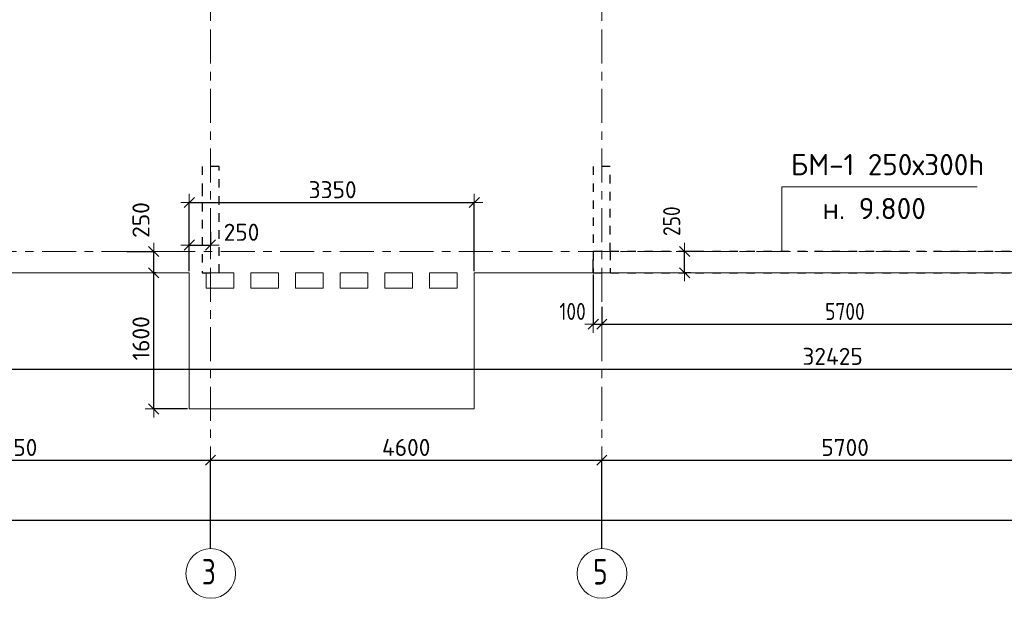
# Model space of a CAD drawing. Header units: metres. Extents: x -38 to 97, y -15 to 21.
# Tile 7 of 139: x 7 to 18, y -4 to 3. Entities that reach past the tile are written whole.
import ezdxf

# ---------------------------------------------------------------- set-up
doc = ezdxf.new("R2010")
doc.units = ezdxf.units.M
doc.header["$PDMODE"] = 65
for name, pattern in [('______11', [0.5, 0.4, -0.05, 0, -0.05]), ('______2', [0.054, 0.04, -0.014]), ('______3', [0.1, 0.08, -0.02]), ('______5', [1.1, 0.8, -0.1, 0.1, -0.1])]:
    doc.linetypes.add(name, pattern=pattern)
for name, color, linetype, lineweight in [('XR$2$Осевая линия (1)', 7, '______5', 13), ('XR$2$Размерная линия (1)', 7, 'Continuous', 13), ('XR$3$Балка (1)', 7, '______3', 13), ('XR$3$Перекрытие (1)', 7, 'Continuous', 35), ('XR$3$Текст_ примечание', 7, 'Continuous', 13), ('XR$4$Размерная линия (1)', 7, 'Continuous', 13), ('XR$5$Размерная линия (1)', 7, 'Continuous', 13)]:
    doc.layers.add(name, color=color, linetype=linetype, lineweight=lineweight)
doc.layers.add('XR$7$Стена_ бетон несущ.', color=7, linetype='Continuous', lineweight=70, true_color=0xb4b496)
doc.styles.add('ISOCPEUR', font='txt')
doc.dimstyles.new('DIMSTYLE_3', dxfattribs={"dimtxt": 0.2, "dimasz": 0.2, "dimexe": 0, "dimexo": 0, "dimgap": 0.1, "dimtad": 2, "dimdec": 0, "dimlfac": 1000, "dimrnd": 5, "dimzin": 12, "dimdsep": 46, "dimtxsty": 'ISOCPEUR', "dimblk1": 'ALL_ML_STRICH', "dimblk2": 'ALL_ML_STRICH', "dimsah": 1, "dimcen": 0, "dimclrd": 7, "dimclre": 256, "dimclrt": 7, "dimadec": 0, "dimazin": 0, "dimtfac": 1, "dimtdec": 0, "dimtix": 1, "dimtmove": 2, "dimatfit": 3, "dimfxl": 0, "dimtzin": 0, "dimlwd": 0, "dimlwe": -3, "dimarcsym": 0})
doc.dimstyles.new('DIMSTYLE_6', dxfattribs={"dimtxt": 0.2, "dimasz": 0.2, "dimexe": 0, "dimexo": 0, "dimgap": 0.1, "dimtad": 2, "dimdec": 0, "dimlfac": 1000, "dimrnd": 5, "dimzin": 12, "dimdsep": 46, "dimtxsty": 'ISOCPEUR', "dimblk1": 'ALL_ML_STRICH', "dimblk2": 'ALL_ML_STRICH', "dimsah": 1, "dimcen": 0, "dimclrd": 7, "dimclre": 256, "dimclrt": 7, "dimadec": 0, "dimazin": 0, "dimtfac": 1, "dimtdec": 0, "dimtix": 1, "dimtmove": 2, "dimatfit": 3, "dimfxl": 0, "dimtvp": 1.2, "dimtzin": 0, "dimlwd": 0, "dimlwe": -3, "dimarcsym": 0})

# ---------------------------------------------------------------- blocks, each defined once
blk = doc.blocks.new('ALL_ML_STRICH')
at = {"color": 0, "linetype": 'ByBlock', "lineweight": -2}
for p, q in [((-1, 0), (0.5, 0)), ((-0.3, -0.3), (0.3, 0.3)), ((0, -0.5), (0, 0.5))]:
    blk.add_line(p, q, dxfattribs=at)
blk = doc.blocks.new('*D12')
at = {"layer": 'DEFPOINTS', "color": 7, "linetype": 'Continuous', "lineweight": 13, "transparency": 33554687}
for p in [(0.5, -3.103), (0.5, -3.156), (61.6, -3.14)]:
    blk.add_point(p, dxfattribs=at)
at = {"layer": 'XR$2$Размерная линия (1)', "color": 9, "linetype": 'Continuous', "lineweight": -2, "true_color": 0xc7c7c7, "transparency": 33554687}
for p, q in [((0.5, -3.123), (0.5, -3.156)), ((61.6, -3.156), (61.6, -3.156))]:
    blk.add_line(p, q, dxfattribs=at)
at = {"layer": 'XR$2$Размерная линия (1)', "color": 7, "linetype": 'Continuous', "lineweight": -2, "transparency": 33554687}
blk.add_line((0.5, -3.156), (61.6, -3.156), dxfattribs=at)
at = {"layer": 'XR$2$Размерная линия (1)', "color": 7, "linetype": 'Continuous', "lineweight": 13, "transparency": 33554687, "xscale": 0.2, "yscale": 0.2, "zscale": 0.2, "rotation": 180}
blk.add_blockref('ALL_ML_STRICH', (0.5, -3.156), dxfattribs=at)
at = {"layer": 'XR$2$Размерная линия (1)', "color": 7, "linetype": 'Continuous', "lineweight": 13, "transparency": 33554687, "xscale": 0.2, "yscale": 0.2, "zscale": 0.2}
blk.add_blockref('ALL_ML_STRICH', (61.6, -3.156), dxfattribs=at)
at = {"layer": 'XR$2$Размерная линия (1)', "color": 7, "linetype": 'Continuous', "lineweight": 13, "transparency": 33554687, "insert": (31.1, -3.006), "char_height": 0.2, "width": 1, "attachment_point": 5, "style": 'ISOCPEUR'}
blk.add_mtext('\\A1;{61100}', dxfattribs=at)
blk = doc.blocks.new('*D14')
at = {"layer": 'DEFPOINTS', "color": 7, "linetype": 'Continuous', "lineweight": 13, "transparency": 33554687}
for p in [(4.5, -2.452), (4.5, -3.513), (9.15, -3.513)]:
    blk.add_point(p, dxfattribs=at)
at = {"layer": 'XR$2$Размерная линия (1)', "color": 9, "linetype": 'Continuous', "lineweight": -2, "true_color": 0xc7c7c7, "transparency": 33554687}
for p, q in [((4.5, -3.493), (4.5, -2.452)), ((9.15, -3.493), (9.15, -2.452))]:
    blk.add_line(p, q, dxfattribs=at)
at = {"layer": 'XR$2$Размерная линия (1)', "color": 7, "linetype": 'Continuous', "lineweight": -2, "transparency": 33554687}
blk.add_line((4.5, -2.452), (9.15, -2.452), dxfattribs=at)
at = {"layer": 'XR$2$Размерная линия (1)', "color": 7, "linetype": 'Continuous', "lineweight": 13, "transparency": 33554687, "xscale": 0.2, "yscale": 0.2, "zscale": 0.2, "rotation": 180}
blk.add_blockref('ALL_ML_STRICH', (4.5, -2.452), dxfattribs=at)
at = {"layer": 'XR$2$Размерная линия (1)', "color": 7, "linetype": 'Continuous', "lineweight": 13, "transparency": 33554687, "xscale": 0.2, "yscale": 0.2, "zscale": 0.2}
blk.add_blockref('ALL_ML_STRICH', (9.15, -2.452), dxfattribs=at)
at = {"layer": 'XR$2$Размерная линия (1)', "color": 7, "linetype": 'Continuous', "lineweight": 13, "transparency": 33554687, "insert": (6.825, -2.302), "char_height": 0.2, "width": 0.8, "attachment_point": 5, "style": 'ISOCPEUR'}
blk.add_mtext('\\A1;{4650}', dxfattribs=at)
blk = doc.blocks.new('*D15')
at = {"layer": 'DEFPOINTS', "color": 7, "linetype": 'Continuous', "lineweight": 13, "transparency": 33554687}
for p in [(9.15, -2.452), (9.15, -3.513), (13.75, -3.513)]:
    blk.add_point(p, dxfattribs=at)
at = {"layer": 'XR$2$Размерная линия (1)', "color": 9, "linetype": 'Continuous', "lineweight": -2, "true_color": 0xc7c7c7, "transparency": 33554687}
for p, q in [((9.15, -3.493), (9.15, -2.452)), ((13.75, -3.493), (13.75, -2.452))]:
    blk.add_line(p, q, dxfattribs=at)
at = {"layer": 'XR$2$Размерная линия (1)', "color": 7, "linetype": 'Continuous', "lineweight": -2, "transparency": 33554687}
blk.add_line((9.15, -2.452), (13.75, -2.452), dxfattribs=at)
at = {"layer": 'XR$2$Размерная линия (1)', "color": 7, "linetype": 'Continuous', "lineweight": 13, "transparency": 33554687, "xscale": 0.2, "yscale": 0.2, "zscale": 0.2, "rotation": 180}
blk.add_blockref('ALL_ML_STRICH', (9.15, -2.452), dxfattribs=at)
at = {"layer": 'XR$2$Размерная линия (1)', "color": 7, "linetype": 'Continuous', "lineweight": 13, "transparency": 33554687, "xscale": 0.2, "yscale": 0.2, "zscale": 0.2}
blk.add_blockref('ALL_ML_STRICH', (13.75, -2.452), dxfattribs=at)
at = {"layer": 'XR$2$Размерная линия (1)', "color": 7, "linetype": 'Continuous', "lineweight": 13, "transparency": 33554687, "insert": (11.45, -2.302), "char_height": 0.2, "width": 0.8, "attachment_point": 5, "style": 'ISOCPEUR'}
blk.add_mtext('\\A1;{4600}', dxfattribs=at)
blk = doc.blocks.new('*D16')
at = {"layer": 'DEFPOINTS', "color": 7, "linetype": 'Continuous', "lineweight": 13, "transparency": 33554687}
for p in [(13.75, -2.452), (13.75, -3.513), (19.45, -3.607)]:
    blk.add_point(p, dxfattribs=at)
at = {"layer": 'XR$2$Размерная линия (1)', "color": 9, "linetype": 'Continuous', "lineweight": -2, "true_color": 0xc7c7c7, "transparency": 33554687}
for p, q in [((13.75, -3.493), (13.75, -2.452)), ((19.45, -3.587), (19.45, -2.452))]:
    blk.add_line(p, q, dxfattribs=at)
at = {"layer": 'XR$2$Размерная линия (1)', "color": 7, "linetype": 'Continuous', "lineweight": -2, "transparency": 33554687}
blk.add_line((13.75, -2.452), (19.45, -2.452), dxfattribs=at)
at = {"layer": 'XR$2$Размерная линия (1)', "color": 7, "linetype": 'Continuous', "lineweight": 13, "transparency": 33554687, "xscale": 0.2, "yscale": 0.2, "zscale": 0.2, "rotation": 180}
blk.add_blockref('ALL_ML_STRICH', (13.75, -2.452), dxfattribs=at)
at = {"layer": 'XR$2$Размерная линия (1)', "color": 7, "linetype": 'Continuous', "lineweight": 13, "transparency": 33554687, "xscale": 0.2, "yscale": 0.2, "zscale": 0.2}
blk.add_blockref('ALL_ML_STRICH', (19.45, -2.452), dxfattribs=at)
at = {"layer": 'XR$2$Размерная линия (1)', "color": 7, "linetype": 'Continuous', "lineweight": 13, "transparency": 33554687, "insert": (16.61, -2.302), "char_height": 0.2, "width": 0.8, "attachment_point": 5, "style": 'ISOCPEUR'}
blk.add_mtext('\\A1;{5700}', dxfattribs=at)
blk = doc.blocks.new('*D131')
at = {"layer": 'DEFPOINTS', "color": 7, "linetype": 'Continuous', "lineweight": 13, "transparency": 33554687}
for p in [(13.65, -0.25), (13.75, -0.631), (13.65, -0.854)]:
    blk.add_point(p, dxfattribs=at)
at = {"layer": 'XR$4$Размерная линия (1)', "color": 9, "linetype": 'Continuous', "lineweight": -2, "true_color": 0xc7c7c7, "transparency": 33554687}
for p, q in [((13.65, -0.27), (13.65, -0.854)), ((13.75, -0.651), (13.75, -0.854))]:
    blk.add_line(p, q, dxfattribs=at)
at = {"layer": 'XR$4$Размерная линия (1)', "color": 7, "linetype": 'Continuous', "lineweight": -2, "transparency": 33554687}
blk.add_line((13.65, -0.854), (13.75, -0.854), dxfattribs=at)
at = {"layer": 'XR$4$Размерная линия (1)', "color": 7, "linetype": 'Continuous', "lineweight": 13, "transparency": 33554687, "xscale": 0.2, "yscale": 0.2, "zscale": 0.2, "rotation": 180}
blk.add_blockref('ALL_ML_STRICH', (13.65, -0.854), dxfattribs=at)
at = {"layer": 'XR$4$Размерная линия (1)', "color": 7, "linetype": 'Continuous', "lineweight": 13, "transparency": 33554687, "xscale": 0.2, "yscale": 0.2, "zscale": 0.2}
blk.add_blockref('ALL_ML_STRICH', (13.75, -0.854), dxfattribs=at)
at = {"layer": 'XR$4$Размерная линия (1)', "color": 7, "linetype": 'Continuous', "lineweight": 13, "transparency": 33554687, "insert": (13.406, -0.704), "char_height": 0.2, "width": 0.5, "attachment_point": 5, "style": 'ISOCPEUR'}
blk.add_mtext('\\W0.83;\\A1;{100}', dxfattribs=at)
blk = doc.blocks.new('*D132')
at = {"layer": 'DEFPOINTS', "color": 7, "linetype": 'Continuous', "lineweight": 13, "transparency": 33554687}
for p in [(19.45, -0.25), (13.75, -0.631), (13.75, -0.854)]:
    blk.add_point(p, dxfattribs=at)
at = {"layer": 'XR$4$Размерная линия (1)', "color": 9, "linetype": 'Continuous', "lineweight": -2, "true_color": 0xc7c7c7, "transparency": 33554687}
for p, q in [((19.45, -0.27), (19.45, -0.854)), ((13.75, -0.651), (13.75, -0.854))]:
    blk.add_line(p, q, dxfattribs=at)
at = {"layer": 'XR$4$Размерная линия (1)', "color": 7, "linetype": 'Continuous', "lineweight": -2, "transparency": 33554687}
blk.add_line((13.75, -0.854), (19.45, -0.854), dxfattribs=at)
at = {"layer": 'XR$4$Размерная линия (1)', "color": 7, "linetype": 'Continuous', "lineweight": 13, "transparency": 33554687, "xscale": 0.2, "yscale": 0.2, "zscale": 0.2, "rotation": 180}
blk.add_blockref('ALL_ML_STRICH', (13.75, -0.854), dxfattribs=at)
at = {"layer": 'XR$4$Размерная линия (1)', "color": 7, "linetype": 'Continuous', "lineweight": 13, "transparency": 33554687, "xscale": 0.2, "yscale": 0.2, "zscale": 0.2}
blk.add_blockref('ALL_ML_STRICH', (19.45, -0.854), dxfattribs=at)
at = {"layer": 'XR$4$Размерная линия (1)', "color": 7, "linetype": 'Continuous', "lineweight": 13, "transparency": 33554687, "insert": (16.608, -0.704), "char_height": 0.2, "width": 0.66667, "attachment_point": 5, "style": 'ISOCPEUR'}
blk.add_mtext('\\W0.83;\\A1;{5700}', dxfattribs=at)
blk = doc.blocks.new('*D134')
at = {"layer": 'DEFPOINTS', "color": 7, "linetype": 'Continuous', "lineweight": 13, "transparency": 33554687}
for p in [(14.894, 0), (14.723, -0.25), (14.812, -0.25)]:
    blk.add_point(p, dxfattribs=at)
at = {"layer": 'XR$4$Размерная линия (1)', "color": 9, "linetype": 'Continuous', "lineweight": -2, "true_color": 0xc7c7c7, "transparency": 33554687}
for p, q in [((14.874, 0), (14.723, 0)), ((14.792, -0.25), (14.723, -0.25))]:
    blk.add_line(p, q, dxfattribs=at)
at = {"layer": 'XR$4$Размерная линия (1)', "color": 7, "linetype": 'Continuous', "lineweight": -2, "transparency": 33554687}
blk.add_line((14.723, -0.25), (14.723, 0), dxfattribs=at)
at = {"layer": 'XR$4$Размерная линия (1)', "color": 7, "linetype": 'Continuous', "lineweight": 13, "transparency": 33554687, "xscale": 0.2, "yscale": 0.2, "zscale": 0.2}
for p, rotation in [((14.723, 0), 90), ((14.723, -0.25), 270)]:
    blk.add_blockref('ALL_ML_STRICH', p, dxfattribs=dict(at, rotation=rotation))
at = {"layer": 'XR$4$Размерная линия (1)', "color": 7, "linetype": 'Continuous', "lineweight": 13, "transparency": 33554687, "insert": (14.571, 0.356), "char_height": 0.2, "width": 0.5, "attachment_point": 5, "rotation": 90, "style": 'ISOCPEUR'}
blk.add_mtext('\\W0.83;\\A1;{250}', dxfattribs=at)
blk = doc.blocks.new('*D156')
at = {"layer": 'DEFPOINTS', "color": 7, "linetype": 'Continuous', "lineweight": 13, "transparency": 33554687}
for p in [(0.25, -0.25), (32.675, -0.25), (0.25, -1.382)]:
    blk.add_point(p, dxfattribs=at)
at = {"layer": 'XR$4$Размерная линия (1)', "color": 9, "linetype": 'Continuous', "lineweight": -2, "true_color": 0xc7c7c7, "transparency": 33554687}
for p, q in [((0.25, -0.27), (0.25, -1.382)), ((32.675, -0.27), (32.675, -1.382))]:
    blk.add_line(p, q, dxfattribs=at)
at = {"layer": 'XR$4$Размерная линия (1)', "color": 7, "linetype": 'Continuous', "lineweight": -2, "transparency": 33554687}
blk.add_line((0.25, -1.382), (32.675, -1.382), dxfattribs=at)
at = {"layer": 'XR$4$Размерная линия (1)', "color": 7, "linetype": 'Continuous', "lineweight": 13, "transparency": 33554687, "xscale": 0.2, "yscale": 0.2, "zscale": 0.2, "rotation": 180}
blk.add_blockref('ALL_ML_STRICH', (0.25, -1.382), dxfattribs=at)
at = {"layer": 'XR$4$Размерная линия (1)', "color": 7, "linetype": 'Continuous', "lineweight": 13, "transparency": 33554687, "xscale": 0.2, "yscale": 0.2, "zscale": 0.2}
blk.add_blockref('ALL_ML_STRICH', (32.675, -1.382), dxfattribs=at)
at = {"layer": 'XR$4$Размерная линия (1)', "color": 7, "linetype": 'Continuous', "lineweight": 13, "transparency": 33554687, "insert": (16.463, -1.232), "char_height": 0.2, "width": 1, "attachment_point": 5, "style": 'ISOCPEUR'}
blk.add_mtext('\\A1;{32425}', dxfattribs=at)
blk = doc.blocks.new('*D465')
at = {"layer": 'DEFPOINTS', "color": 7, "linetype": 'Continuous', "lineweight": 13, "transparency": 33554687}
for p in [(13.65, -0.25), (13.75, -0.631), (13.65, -0.854)]:
    blk.add_point(p, dxfattribs=at)
at = {"layer": 'XR$5$Размерная линия (1)', "color": 9, "linetype": 'Continuous', "lineweight": -2, "true_color": 0xc7c7c7, "transparency": 33554687}
for p, q in [((13.65, -0.27), (13.65, -0.854)), ((13.75, -0.651), (13.75, -0.854))]:
    blk.add_line(p, q, dxfattribs=at)
at = {"layer": 'XR$5$Размерная линия (1)', "color": 7, "linetype": 'Continuous', "lineweight": -2, "transparency": 33554687}
blk.add_line((13.65, -0.854), (13.75, -0.854), dxfattribs=at)
at = {"layer": 'XR$5$Размерная линия (1)', "color": 7, "linetype": 'Continuous', "lineweight": 13, "transparency": 33554687, "xscale": 0.2, "yscale": 0.2, "zscale": 0.2, "rotation": 180}
blk.add_blockref('ALL_ML_STRICH', (13.65, -0.854), dxfattribs=at)
at = {"layer": 'XR$5$Размерная линия (1)', "color": 7, "linetype": 'Continuous', "lineweight": 13, "transparency": 33554687, "xscale": 0.2, "yscale": 0.2, "zscale": 0.2}
blk.add_blockref('ALL_ML_STRICH', (13.75, -0.854), dxfattribs=at)
at = {"layer": 'XR$5$Размерная линия (1)', "color": 7, "linetype": 'Continuous', "lineweight": 13, "transparency": 33554687, "insert": (13.406, -0.704), "char_height": 0.2, "width": 0.5, "attachment_point": 5, "style": 'ISOCPEUR'}
blk.add_mtext('\\W0.83;\\A1;{100}', dxfattribs=at)
blk = doc.blocks.new('*D466')
at = {"layer": 'DEFPOINTS', "color": 7, "linetype": 'Continuous', "lineweight": 13, "transparency": 33554687}
for p in [(19.45, -0.25), (13.75, -0.631), (13.75, -0.854)]:
    blk.add_point(p, dxfattribs=at)
at = {"layer": 'XR$5$Размерная линия (1)', "color": 9, "linetype": 'Continuous', "lineweight": -2, "true_color": 0xc7c7c7, "transparency": 33554687}
for p, q in [((19.45, -0.27), (19.45, -0.854)), ((13.75, -0.651), (13.75, -0.854))]:
    blk.add_line(p, q, dxfattribs=at)
at = {"layer": 'XR$5$Размерная линия (1)', "color": 7, "linetype": 'Continuous', "lineweight": -2, "transparency": 33554687}
blk.add_line((13.75, -0.854), (19.45, -0.854), dxfattribs=at)
at = {"layer": 'XR$5$Размерная линия (1)', "color": 7, "linetype": 'Continuous', "lineweight": 13, "transparency": 33554687, "xscale": 0.2, "yscale": 0.2, "zscale": 0.2, "rotation": 180}
blk.add_blockref('ALL_ML_STRICH', (13.75, -0.854), dxfattribs=at)
at = {"layer": 'XR$5$Размерная линия (1)', "color": 7, "linetype": 'Continuous', "lineweight": 13, "transparency": 33554687, "xscale": 0.2, "yscale": 0.2, "zscale": 0.2}
blk.add_blockref('ALL_ML_STRICH', (19.45, -0.854), dxfattribs=at)
at = {"layer": 'XR$5$Размерная линия (1)', "color": 7, "linetype": 'Continuous', "lineweight": 13, "transparency": 33554687, "insert": (16.608, -0.704), "char_height": 0.2, "width": 0.66667, "attachment_point": 5, "style": 'ISOCPEUR'}
blk.add_mtext('\\W0.83;\\A1;{5700}', dxfattribs=at)
blk = doc.blocks.new('*D468')
at = {"layer": 'DEFPOINTS', "color": 7, "linetype": 'Continuous', "lineweight": 13, "transparency": 33554687}
for p in [(14.894, 0), (14.723, -0.25), (14.812, -0.25)]:
    blk.add_point(p, dxfattribs=at)
at = {"layer": 'XR$5$Размерная линия (1)', "color": 9, "linetype": 'Continuous', "lineweight": -2, "true_color": 0xc7c7c7, "transparency": 33554687}
for p, q in [((14.874, 0), (14.723, 0)), ((14.792, -0.25), (14.723, -0.25))]:
    blk.add_line(p, q, dxfattribs=at)
at = {"layer": 'XR$5$Размерная линия (1)', "color": 7, "linetype": 'Continuous', "lineweight": -2, "transparency": 33554687}
blk.add_line((14.723, -0.25), (14.723, 0), dxfattribs=at)
at = {"layer": 'XR$5$Размерная линия (1)', "color": 7, "linetype": 'Continuous', "lineweight": 13, "transparency": 33554687, "xscale": 0.2, "yscale": 0.2, "zscale": 0.2}
for p, rotation in [((14.723, 0), 90), ((14.723, -0.25), 270)]:
    blk.add_blockref('ALL_ML_STRICH', p, dxfattribs=dict(at, rotation=rotation))
at = {"layer": 'XR$5$Размерная линия (1)', "color": 7, "linetype": 'Continuous', "lineweight": 13, "transparency": 33554687, "insert": (14.571, 0.356), "char_height": 0.2, "width": 0.5, "attachment_point": 5, "rotation": 90, "style": 'ISOCPEUR'}
blk.add_mtext('\\W0.83;\\A1;{250}', dxfattribs=at)
blk = doc.blocks.new('*D517')
at = {"layer": 'DEFPOINTS', "color": 7, "linetype": 'Continuous', "lineweight": 13, "transparency": 33554687}
for p in [(8.532, -0.25), (8.482, -1.85), (8.9, -1.85)]:
    blk.add_point(p, dxfattribs=at)
at = {"layer": 'XR$5$Размерная линия (1)', "color": 9, "linetype": 'Continuous', "lineweight": -2, "true_color": 0xc7c7c7, "transparency": 33554687}
for p, q in [((8.512, -0.25), (8.482, -0.25)), ((8.88, -1.85), (8.482, -1.85))]:
    blk.add_line(p, q, dxfattribs=at)
at = {"layer": 'XR$5$Размерная линия (1)', "color": 7, "linetype": 'Continuous', "lineweight": -2, "transparency": 33554687}
blk.add_line((8.482, -1.85), (8.482, -0.25), dxfattribs=at)
at = {"layer": 'XR$5$Размерная линия (1)', "color": 7, "linetype": 'Continuous', "lineweight": 13, "transparency": 33554687, "xscale": 0.2, "yscale": 0.2, "zscale": 0.2}
for p, rotation in [((8.482, -0.25), 90), ((8.482, -1.85), 270)]:
    blk.add_blockref('ALL_ML_STRICH', p, dxfattribs=dict(at, rotation=rotation))
at = {"layer": 'XR$5$Размерная линия (1)', "color": 7, "linetype": 'Continuous', "lineweight": 13, "transparency": 33554687, "insert": (8.332, -1.02), "char_height": 0.2, "width": 0.8, "attachment_point": 5, "rotation": 90, "style": 'ISOCPEUR'}
blk.add_mtext('\\A1;{1600}', dxfattribs=at)
blk = doc.blocks.new('*D518')
at = {"layer": 'DEFPOINTS', "color": 7, "linetype": 'Continuous', "lineweight": 13, "transparency": 33554687}
for p in [(8.146, 0), (8.482, -0.25), (8.532, -0.25)]:
    blk.add_point(p, dxfattribs=at)
at = {"layer": 'XR$5$Размерная линия (1)', "color": 9, "linetype": 'Continuous', "lineweight": -2, "true_color": 0xc7c7c7, "transparency": 33554687}
for p, q in [((8.166, 0), (8.482, 0)), ((8.512, -0.25), (8.482, -0.25))]:
    blk.add_line(p, q, dxfattribs=at)
at = {"layer": 'XR$5$Размерная линия (1)', "color": 7, "linetype": 'Continuous', "lineweight": -2, "transparency": 33554687}
blk.add_line((8.482, -0.25), (8.482, 0), dxfattribs=at)
at = {"layer": 'XR$5$Размерная линия (1)', "color": 7, "linetype": 'Continuous', "lineweight": 13, "transparency": 33554687, "xscale": 0.2, "yscale": 0.2, "zscale": 0.2}
for p, rotation in [((8.482, 0), 90), ((8.482, -0.25), 270)]:
    blk.add_blockref('ALL_ML_STRICH', p, dxfattribs=dict(at, rotation=rotation))
at = {"layer": 'XR$5$Размерная линия (1)', "color": 7, "linetype": 'Continuous', "lineweight": 13, "transparency": 33554687, "insert": (8.332, 0.37), "char_height": 0.2, "width": 0.6, "attachment_point": 5, "rotation": 90, "style": 'ISOCPEUR'}
blk.add_mtext('\\A1;{250}', dxfattribs=at)
blk = doc.blocks.new('*D519')
at = {"layer": 'DEFPOINTS', "color": 7, "linetype": 'Continuous', "lineweight": 13, "transparency": 33554687}
for p in [(8.9, 0.576), (8.9, -0.25), (12.25, -0.25)]:
    blk.add_point(p, dxfattribs=at)
at = {"layer": 'XR$5$Размерная линия (1)', "color": 9, "linetype": 'Continuous', "lineweight": -2, "true_color": 0xc7c7c7, "transparency": 33554687}
for p, q in [((8.9, -0.23), (8.9, 0.576)), ((12.25, -0.23), (12.25, 0.576))]:
    blk.add_line(p, q, dxfattribs=at)
at = {"layer": 'XR$5$Размерная линия (1)', "color": 7, "linetype": 'Continuous', "lineweight": -2, "transparency": 33554687}
blk.add_line((8.9, 0.576), (12.25, 0.576), dxfattribs=at)
at = {"layer": 'XR$5$Размерная линия (1)', "color": 7, "linetype": 'Continuous', "lineweight": 13, "transparency": 33554687, "xscale": 0.2, "yscale": 0.2, "zscale": 0.2, "rotation": 180}
blk.add_blockref('ALL_ML_STRICH', (8.9, 0.576), dxfattribs=at)
at = {"layer": 'XR$5$Размерная линия (1)', "color": 7, "linetype": 'Continuous', "lineweight": 13, "transparency": 33554687, "xscale": 0.2, "yscale": 0.2, "zscale": 0.2}
blk.add_blockref('ALL_ML_STRICH', (12.25, 0.576), dxfattribs=at)
at = {"layer": 'XR$5$Размерная линия (1)', "color": 7, "linetype": 'Continuous', "lineweight": 13, "transparency": 33554687, "insert": (10.585, 0.726), "char_height": 0.2, "width": 0.8, "attachment_point": 5, "style": 'ISOCPEUR'}
blk.add_mtext('\\A1;{3350}', dxfattribs=at)
blk = doc.blocks.new('*D520')
at = {"layer": 'DEFPOINTS', "color": 7, "linetype": 'Continuous', "lineweight": 13, "transparency": 33554687}
for p in [(9.15, 0.25), (8.9, 0.076), (8.9, -0.25)]:
    blk.add_point(p, dxfattribs=at)
at = {"layer": 'XR$5$Размерная линия (1)', "color": 9, "linetype": 'Continuous', "lineweight": -2, "true_color": 0xc7c7c7, "transparency": 33554687}
for p, q in [((9.15, 0.23), (9.15, 0.076)), ((8.9, -0.23), (8.9, 0.076))]:
    blk.add_line(p, q, dxfattribs=at)
at = {"layer": 'XR$5$Размерная линия (1)', "color": 7, "linetype": 'Continuous', "lineweight": -2, "transparency": 33554687}
blk.add_line((8.9, 0.076), (9.15, 0.076), dxfattribs=at)
at = {"layer": 'XR$5$Размерная линия (1)', "color": 7, "linetype": 'Continuous', "lineweight": 13, "transparency": 33554687, "xscale": 0.2, "yscale": 0.2, "zscale": 0.2, "rotation": 180}
blk.add_blockref('ALL_ML_STRICH', (8.9, 0.076), dxfattribs=at)
at = {"layer": 'XR$5$Размерная линия (1)', "color": 7, "linetype": 'Continuous', "lineweight": 13, "transparency": 33554687, "xscale": 0.2, "yscale": 0.2, "zscale": 0.2}
blk.add_blockref('ALL_ML_STRICH', (9.15, 0.076), dxfattribs=at)
at = {"layer": 'XR$5$Размерная линия (1)', "color": 7, "linetype": 'Continuous', "lineweight": 13, "transparency": 33554687, "insert": (9.514, 0.226), "char_height": 0.2, "width": 0.6, "attachment_point": 5, "style": 'ISOCPEUR'}
blk.add_mtext('\\A1;{250}', dxfattribs=at)

msp = doc.modelspace()

# ---------------------------------------------------------------- linework, layer by layer
at = {"layer": 'XR$2$Осевая линия (1)', "color": 253, "linetype": '______11', "lineweight": 13, "true_color": 0xa0a0a0, "transparency": 33554687}
for p, q in [((9.15, -3.39), (9.15, 19.78)), ((13.75, -3.39), (13.75, 8.13)), ((-2.63, 0), (62.6, 0))]:
    msp.add_line(p, q, dxfattribs=at)
at = {"layer": 'XR$2$Осевая линия (1)', "color": 7, "linetype": 'Continuous', "lineweight": 13, "transparency": 33554687}
for centre in [(9.1524, -3.7819), (13.7524, -3.7819)]:
    msp.add_circle(centre, 0.2924, dxfattribs=at)
at = {"layer": 'XR$3$Балка (1)', "color": 7, "linetype": '______2', "lineweight": 25, "transparency": 33554687}
for p, q in [((19.55, 0), (13.6501, 0)), ((13.6501, 0), (13.6501, -0.25)), ((13.6501, -0.25), (19.55, -0.25))]:
    msp.add_line(p, q, dxfattribs=at)
at = {"layer": 'XR$3$Перекрытие (1)', "color": 7, "linetype": 'Continuous', "lineweight": 13, "transparency": 33554687}
for p, q in [((0.25, -0.25), (8.9, -0.25)), ((8.9, -0.25), (8.9, -0.43)), ((9.1, -0.43), (9.1, -0.25)), ((9.1, -0.25), (9.425, -0.25)), ((9.425, -0.25), (9.425, -0.43)), ((9.625, -0.43), (9.625, -0.25)), ((9.625, -0.25), (9.95, -0.2501)), ((9.95, -0.2501), (9.95, -0.43)), ((10.15, -0.43), (10.15, -0.2501)), ((10.15, -0.2501), (10.475, -0.2501)), ((10.475, -0.2501), (10.475, -0.43)), ((10.675, -0.43), (10.675, -0.2501)), ((10.675, -0.2501), (11, -0.2501)), ((11, -0.2501), (11, -0.43)), ((11.2, -0.43), (11.2, -0.2501)), ((11.2, -0.2501), (11.525, -0.2501)), ((11.525, -0.2501), (11.525, -0.43)), ((11.725, -0.43), (11.725, -0.2501)), ((11.725, -0.2501), (12.05, -0.2501)), ((12.05, -0.2501), (12.05, -0.43)), ((12.25, -0.43), (12.25, -0.2501)), ((12.25, -0.2501), (13.6501, -0.2501)), ((13.6501, -0.2501), (13.6501, -0.25)), ((13.6501, -0.25), (19.55, -0.25)), ((8.9, -0.43), (8.9, -1.85)), ((9.425, -0.43), (9.1, -0.43)), ((9.95, -0.43), (9.625, -0.43)), ((10.475, -0.43), (10.15, -0.43)), ((11, -0.43), (10.675, -0.43)), ((11.525, -0.43), (11.2, -0.43)), ((12.05, -0.43), (11.725, -0.43)), ((12.25, -1.85), (12.25, -0.43)), ((8.9, -1.85), (12.25, -1.85))]:
    msp.add_line(p, q, dxfattribs=at)
at = {"layer": 'XR$3$Текст_ примечание', "transparency": 33554687}
msp.add_lwpolyline([(15.865, 0), (15.865, 0.7583), (18.1626, 0.7583)], dxfattribs=at)
at = {"layer": 'XR$7$Стена_ бетон несущ.', "color": 253, "linetype": '______2', "lineweight": -3, "true_color": 0xa0a0a0, "transparency": 33554687}
for p, q in [((9.25, 1), (9.05, 1)), ((9.05, 1), (9.05, 0.75)), ((9.25, 0.75), (9.25, 1)), ((13.85, 1), (13.65, 1)), ((13.65, 1), (13.65, 0)), ((13.85, 0), (13.85, 1)), ((9.05, 0.75), (9.05, 0.5702)), ((9.25, -0.25), (9.25, 0.75)), ((9.05, 0.5702), (9.05, -0.25)), ((13.65, 0), (13.6501, 0)), ((13.6501, -0.194), (13.6501, 0)), ((13.85, 0), (13.85, -0.194)), ((13.6501, -0.25), (13.6501, -0.194)), ((13.85, -0.194), (13.85, -0.25)), ((9.05, -0.25), (9.25, -0.25)), ((13.6501, -0.25), (13.85, -0.25))]:
    msp.add_line(p, q, dxfattribs=at)

# ---------------------------------------------------------------- texts
at = {"layer": 'XR$2$Осевая линия (1)', "color": 7, "linetype": 'Continuous', "lineweight": 13, "transparency": 33554687, "char_height": 0.3, "width": 0.326407, "attachment_point": 7, "style": 'ISOCPEUR'}
for s, insert in [('\\W0.78;3', (9.0474, -3.9124)), ('\\W0.78;5', (13.6474, -3.9124))]:
    msp.add_mtext(s, dxfattribs=dict(at, insert=insert))
at = {"layer": 'XR$3$Текст_ примечание', "transparency": 33554687, "char_height": 0.05, "attachment_point": 7, "style": 'ISOCPEUR'}
for s, insert, width in [('\\A1;{\\fISOCPEUR|i0|b0;\\H0.250000;\\W1.000000;\\C7;БМ-1 250х300h}\\P', (15.9716, 0.8961), 2.394737), ('\\A1;{\\fISOCPEUR|i0|b0;\\H0.250000;\\W1.000000;\\C7;н. 9.800}\\P', (16.344, 0.3797), 1.294898)]:
    msp.add_mtext(s, dxfattribs=dict(at, insert=insert, width=width))

# ---------------------------------------------------------------- dimensions: what is measured, and where the dimension line sits
at = {"layer": 'XR$2$Размерная линия (1)', "color": 7, "linetype": 'Continuous', "lineweight": 13, "transparency": 33554687}
for base, p1, p2, picture, middle in [((9.15, -2.452), (4.5, -3.4932), (9.15, -3.4932), '*D14', (6.825, -2.302)), ((13.75, -2.452), (9.15, -3.4932), (13.75, -3.4932), '*D15', (11.45, -2.302)), ((19.45, -2.452), (13.75, -3.4932), (19.45, -3.5875), '*D16', (16.61, -2.302)), ((61.6, -3.1563), (0.5, -3.1233), (61.6, -3.1563), '*D12', (31.1, -3.0063))]:
    dim = msp.add_linear_dim(base=base, p1=p1, p2=p2, dimstyle='DIMSTYLE_3', override={"dimpost": '<>', "dimclrd": 7, "dimclre": 9, "dimclrt": 7, "dimlwd": 0, "dimlwe": 65533}, dxfattribs=at)
    dim.commit()
    dim.dimension.update_dxf_attribs({"geometry": picture, "text_midpoint": middle, "dimtype": 160})
at = {"layer": 'XR$4$Размерная линия (1)', "color": 7, "linetype": 'Continuous', "lineweight": 13, "transparency": 33554687}
dim = msp.add_linear_dim(base=(14.7229, 0), p1=(14.7923, -0.25), p2=(14.8737, 0), angle=90, dimstyle='DIMSTYLE_6', override={"dimpost": '<>', "dimclrd": 7, "dimclre": 9, "dimclrt": 7, "dimlwd": 0, "dimlwe": 65533}, dxfattribs=at)
dim.commit()
dim.dimension.update_dxf_attribs({"geometry": '*D134', "text_midpoint": (14.571, 0.3556), "dimtype": 160})
for base, p1, p2, dimstyle, picture, middle in [((32.675, -1.3822), (0.25, -0.27), (32.675, -0.2702), 'DIMSTYLE_3', '*D156', (16.4625, -1.2322)), ((13.75, -0.8542), (13.6501, -0.2701), (13.75, -0.6506), 'DIMSTYLE_6', '*D131', (13.4062, -0.7042)), ((19.45, -0.8542), (13.75, -0.6506), (19.45, -0.2698), 'DIMSTYLE_3', '*D132', (16.6083, -0.7042))]:
    dim = msp.add_linear_dim(base=base, p1=p1, p2=p2, dimstyle=dimstyle, override={"dimpost": '<>', "dimclrd": 7, "dimclre": 9, "dimclrt": 7, "dimlwd": 0, "dimlwe": 65533}, dxfattribs=at)
    dim.commit()
    dim.dimension.update_dxf_attribs({"geometry": picture, "text_midpoint": middle, "dimtype": 160})
at = {"layer": 'XR$5$Размерная линия (1)', "color": 7, "linetype": 'Continuous', "lineweight": 13, "transparency": 33554687}
for base, p1, p2, dimstyle, picture, middle in [((12.25, 0.576), (8.9, -0.23), (12.25, -0.23), 'DIMSTYLE_3', '*D519', (10.585, 0.726)), ((9.15, 0.076), (8.9, -0.23), (9.15, 0.23), 'DIMSTYLE_6', '*D520', (9.5143, 0.2256)), ((13.75, -0.8542), (13.6501, -0.2701), (13.75, -0.6506), 'DIMSTYLE_6', '*D465', (13.4062, -0.7042)), ((19.45, -0.8542), (13.75, -0.6506), (19.45, -0.2698), 'DIMSTYLE_3', '*D466', (16.6083, -0.7042))]:
    dim = msp.add_linear_dim(base=base, p1=p1, p2=p2, dimstyle=dimstyle, override={"dimpost": '<>', "dimclrd": 7, "dimclre": 9, "dimclrt": 7, "dimlwd": 0, "dimlwe": 65533}, dxfattribs=at)
    dim.commit()
    dim.dimension.update_dxf_attribs({"geometry": picture, "text_midpoint": middle, "dimtype": 160})
for base, p1, p2, dimstyle, picture, middle in [((8.4821, 0), (8.5124, -0.25), (8.1657, 0), 'DIMSTYLE_6', '*D518', (8.3323, 0.3699)), ((14.7229, 0), (14.7923, -0.25), (14.8737, 0), 'DIMSTYLE_6', '*D468', (14.571, 0.3556)), ((8.4821, -0.25), (8.88, -1.85), (8.5124, -0.25), 'DIMSTYLE_3', '*D517', (8.3321, -1.02))]:
    dim = msp.add_linear_dim(base=base, p1=p1, p2=p2, angle=90, dimstyle=dimstyle, override={"dimpost": '<>', "dimclrd": 7, "dimclre": 9, "dimclrt": 7, "dimlwd": 0, "dimlwe": 65533}, dxfattribs=at)
    dim.commit()
    dim.dimension.update_dxf_attribs({"geometry": picture, "text_midpoint": middle, "dimtype": 160})

doc.saveas('drawing.dxf')
